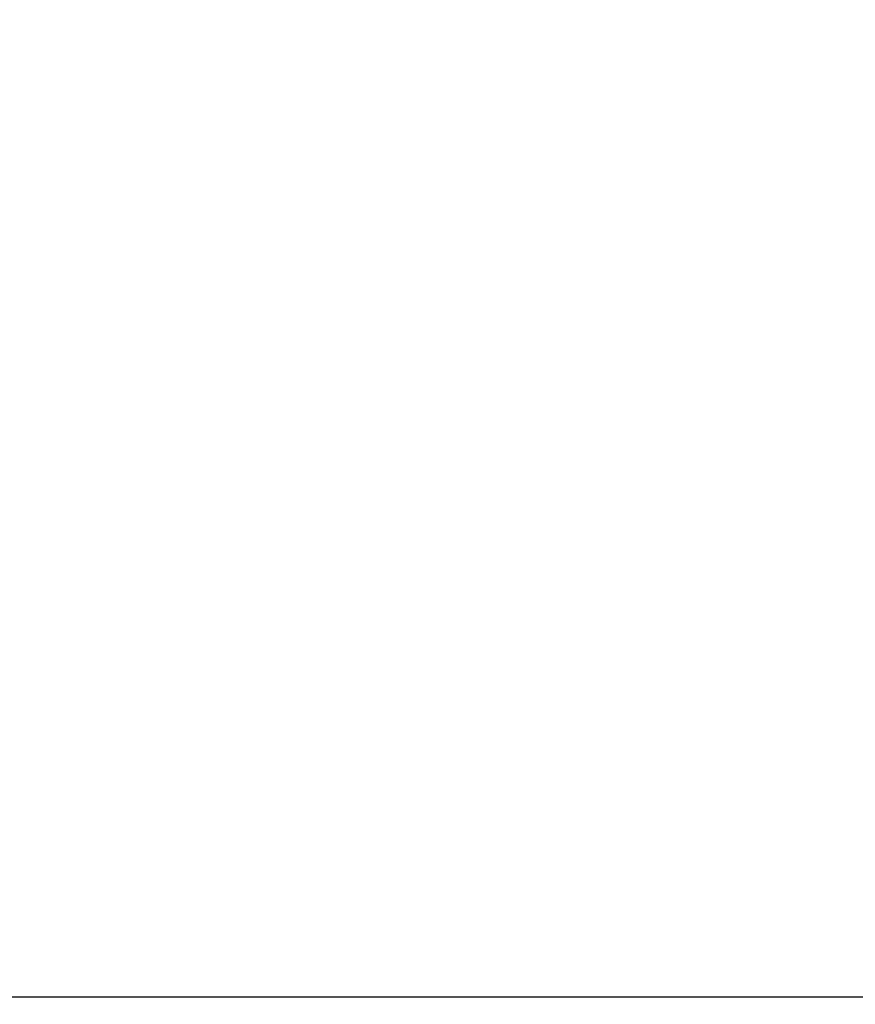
# Model space of a CAD drawing. Header units: millimetres. Extents: x -4428 to 4131, y -3615 to 4038.
# Tile 27 of 172: x -389 to -149, y -3333 to -3052. Entities that reach past the tile are written whole.
import ezdxf

# ---------------------------------------------------------------- set-up
doc = ezdxf.new("R2010")
doc.units = ezdxf.units.MM
doc.linetypes.add('K5LT_THIN', pattern=[0])
doc.layers.add('Системный слой', color=7, linetype='Continuous')
doc.styles.add('KDIMTEXTSTYLE', font='GOST_AU.SHX', dxfattribs={"width": 0.96, "oblique": 15, "height": 5})
doc.dimstyles.new('KDIMSTYLE (1.00)', dxfattribs={"dimtxt": 5, "dimasz": 1, "dimexe": 2, "dimexo": 0, "dimgap": 1, "dimtad": 1, "dimtxsty": 'KDIMTEXTSTYLE', "dimsah": 1, "dimcen": 0, "dimdle": 1, "dimadec": 0, "dimazin": 0, "dimtfac": 0.667, "dimtmove": 0, "dimatfit": 3, "dimfxl": 1, "dimtvp": 1, "dimtolj": 1, "dimtzin": 0, "dimarcsym": 0})

# ---------------------------------------------------------------- blocks, each defined once
blk = doc.blocks.new('KDIMARROW_01')
at = {"layer": 'Системный слой'}
blk.add_hatch(color=0, dxfattribs=at).paths.add_polyline_path([(-5, -0.66), (0, 0), (-5, 0.66), (-4.5, 0)])
at = {"layer": 'Системный слой', "color": 0, "linetype": 'K5LT_THIN', "lineweight": 20}
for p, q in [((-4.5, 0), (-5, 0.66)), ((-5, 0.66), (0, 0)), ((0, 0), (-5, -0.66)), ((-5, -0.66), (-4.5, 0)), ((0, 0), (-1, 0))]:
    blk.add_line(p, q, dxfattribs=at)

msp = doc.modelspace()

# ---------------------------------------------------------------- dimensions: what is measured, and where the dimension line sits
at = {"layer": 'Системный слой', "color": 7}
msp.add_linear_dim(base=(-4135.336, -3331.475), p1=(485.664, -2263.092), p2=(-4135.336, -1408.744), location=(-2079.336, -3331.475), text='\\H75.0;\\W0.965;\\Q15;\\H75.0;\\W0.965;\\Q15;\\Q15;4620', dimstyle='KDIMSTYLE (1.00)', override={"dimexo": 0, "dimblk1": 'KDIMARROW_01', "dimblk2": 'KDIMARROW_01', "dimse1": 0, "dimse2": 0, "dimclrt": 7, "dimtolj": 1}, dxfattribs=at).render()

doc.saveas('drawing.dxf')
